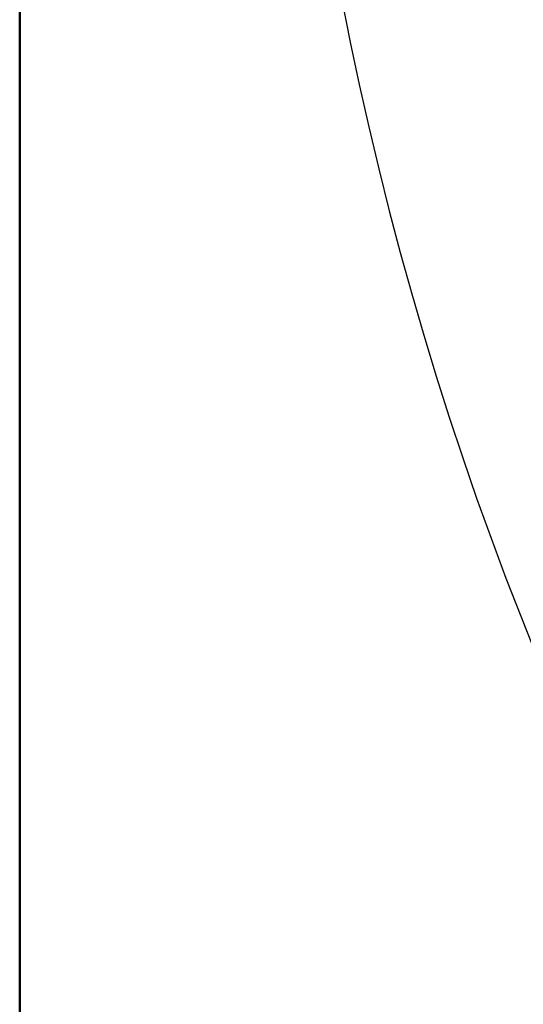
# Model space of a CAD drawing. Header units: millimetres. Extents: x -696 to 695, y -1041 to 611.
# Tile 3 of 183: x -655 to -567, y -290 to -118. Entities that reach past the tile are written whole.
import ezdxf

# ---------------------------------------------------------------- set-up
doc = ezdxf.new("R2010")
doc.units = ezdxf.units.MM
doc.layers.add('A-GENM', color=13, linetype='Continuous', lineweight=40)

# ---------------------------------------------------------------- blocks, each defined once
blk = doc.blocks.new('Nexa Toit - 400-748087-Vue 1')
at = {"layer": 'A-GENM'}
mesh = blk.add_polyface(dxfattribs=at)
corners = [(655, 407.5, 34), (-655, 407.5, 34), (-655, -407.5, 34), (655, -407.5, 34)]
mesh.append_faces([[corners[k] for k in face] for face in [(2, 3, 0, 1)]])
mesh = blk.add_polyface(dxfattribs=at)
corners = [(655, 407.5), (655, -407.5), (-655, -407.5), (-655, 407.5)]
mesh.append_faces([[corners[k] for k in face] for face in [(1, 2, 3, 0)]])
mesh = blk.add_polyface(dxfattribs=at)
corners = [(-655, -407.5, 34), (-655, 407.5, 34), (-655, 407.5), (-655, -407.5)]
mesh.append_faces([[corners[k] for k in face] for face in [(0, 1, 2, 3)]])

msp = doc.modelspace()

# ---------------------------------------------------------------- linework, layer by layer
at = {"color": 94, "lineweight": 30, "extrusion": (0, 0, -1)}
msp.add_circle((0, 1, -128.37), 609.6, dxfattribs=at)

# ---------------------------------------------------------------- block references
at = {"layer": 'A-GENM'}
msp.add_blockref('Nexa Toit - 400-748087-Vue 1', (0, 0, 863.37), dxfattribs=at)

doc.saveas('drawing.dxf')
